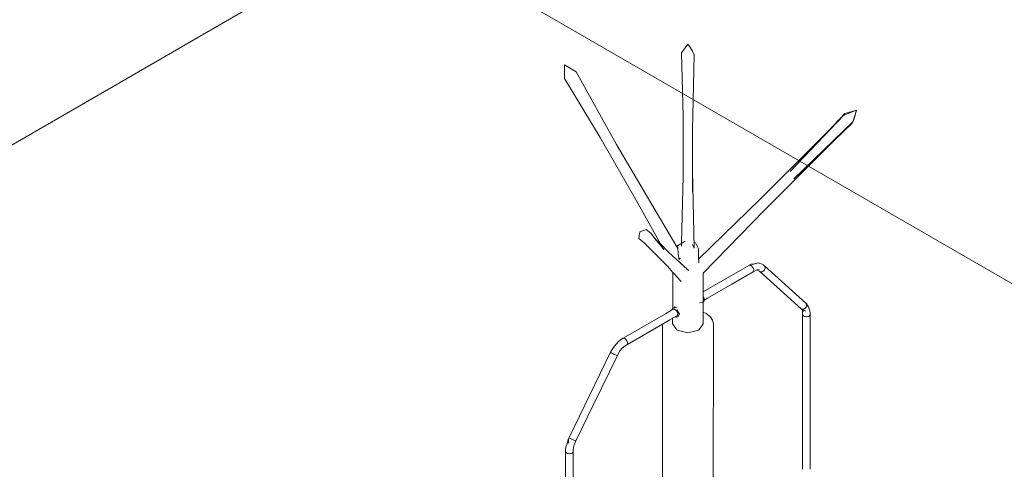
# Model space of a CAD drawing. Header units: millimetres. Extents: x 4477830 to 4478275, y -30323838 to -30323445.
# Tile 85 of 124: x 4478048.55 to 4478053.34, y -30323462.18 to -30323459.99. Entities that reach past the tile are written whole.
import ezdxf

# ---------------------------------------------------------------- set-up
doc = ezdxf.new("R2010")
doc.units = ezdxf.units.MM
for name, color, linetype, lineweight in [('IFC-Parede-Contorno', 42, 'Continuous', 5), ('Nível 1', 7, 'Continuous', 0), ('PR-Captor', 9, 'Continuous', 18)]:
    doc.layers.add(name, color=color, linetype=linetype, lineweight=lineweight)

msp = doc.modelspace()

# ---------------------------------------------------------------- linework, layer by layer
at = {"layer": 'IFC-Parede-Contorno', "color": 8, "lineweight": 5}
msp.add_line((4478050.6035, -30323459.3944), (4478046.8832, -30323461.5423), dxfattribs=at)
at = {"layer": 'Nível 1', "color": 8, "lineweight": 5}
msp.add_line((4478057.4352, -30323463.6188), (4478050.3609, -30323459.5344), dxfattribs=at)
at = {"layer": 'PR-Captor', "color": 251}
for p, q in [((4478051.801, -30323460.1113), (4478051.7698, -30323460.154)), ((4478051.8132, -30323460.1296), (4478051.801, -30323460.1113)), ((4478051.7698, -30323460.154), (4478051.7782, -30323460.4628)), ((4478051.8239, -30323460.1457), (4478051.8132, -30323460.1296)), ((4478051.8322, -30323460.1637), (4478051.8239, -30323460.1457)), ((4478051.8239, -30323460.5292), (4478051.8322, -30323460.1637)), ((4478051.2003, -30323460.2127), (4478051.2016, -30323460.2792)), ((4478051.2573, -30323460.247), (4478051.2003, -30323460.2127)), ((4478051.4533, -30323460.5998), (4478051.2573, -30323460.247)), ((4478051.2016, -30323460.2792), (4478051.3735, -30323460.5655)), ((4478052.5598, -30323460.4571), (4478052.5888, -30323460.4456)), ((4478052.6217, -30323460.4325), (4478052.5636, -30323460.4491)), ((4478052.5888, -30323460.4456), (4478052.6217, -30323460.4325)), ((4478052.6023, -30323460.4892), (4478052.6217, -30323460.4325)), ((4478052.6217, -30323460.4325), (4478052.6039, -30323460.4876)), ((4478052.6122, -30323460.4618), (4478052.6217, -30323460.4325)), ((4478051.7782, -30323460.4628), (4478051.7782, -30323460.7534)), ((4478052.173, -30323460.9185), (4478052.6039, -30323460.4876)), ((4478052.5636, -30323460.4491), (4478052.2989, -30323460.7306)), ((4478052.2989, -30323460.7306), (4478052.5598, -30323460.4571)), ((4478052.6039, -30323460.4876), (4478052.3156, -30323460.7666)), ((4478052.5598, -30323460.4571), (4478052.4974, -30323460.5196)), ((4478052.6002, -30323460.4956), (4478052.6023, -30323460.4892)), ((4478052.6039, -30323460.4876), (4478052.6122, -30323460.4618)), ((4478051.8239, -30323460.7269), (4478051.8239, -30323460.5292)), ((4478052.4974, -30323460.5196), (4478052.152, -30323460.8649)), ((4478052.5116, -30323460.5799), (4478052.6002, -30323460.4956)), ((4478051.3735, -30323460.5655), (4478051.5513, -30323460.8727)), ((4478052.3156, -30323460.7666), (4478052.5116, -30323460.5799)), ((4478051.6203, -30323460.8831), (4478051.4533, -30323460.5998)), ((4478051.8239, -30323460.8289), (4478051.8239, -30323460.7269)), ((4478051.8322, -30323461.1037), (4478051.8239, -30323460.7271)), ((4478051.8239, -30323460.7271), (4478051.8239, -30323460.8289)), ((4478051.7782, -30323460.7534), (4478051.7702, -30323461.0794)), ((4478051.5513, -30323460.8727), (4478051.6679, -30323461.0828)), ((4478052.152, -30323460.8649), (4478051.8532, -30323461.1557)), ((4478051.7515, -30323461.1049), (4478051.6203, -30323460.8831)), ((4478051.8755, -30323461.2241), (4478052.173, -30323460.9185)), ((4478051.5977, -30323461.0126), (4478051.5677, -30323461.0241)), ((4478051.6218, -30323461.0325), (4478051.5977, -30323461.0126)), ((4478051.5677, -30323461.0241), (4478051.5618, -30323461.0555)), ((4478051.5618, -30323461.0555), (4478051.5859, -30323461.0754)), ((4478051.639, -30323461.0539), (4478051.6218, -30323461.0325)), ((4478051.6679, -30323461.0828), (4478051.639, -30323461.0539)), ((4478051.6805, -30323461.1054), (4478051.639, -30323461.0539)), ((4478051.7874, -30323461.0695), (4478051.7501, -30323461.091)), ((4478051.5859, -30323461.0754), (4478051.7014, -30323461.1908)), ((4478051.704, -30323461.1189), (4478051.6679, -30323461.0828)), ((4478051.6841, -30323461.1099), (4478051.6805, -30323461.1054)), ((4478051.6811, -30323461.1065), (4478051.6841, -30323461.1099)), ((4478051.7501, -30323461.091), (4478051.7515, -30323461.1049)), ((4478051.7515, -30323461.1049), (4478051.7539, -30323461.1273)), ((4478051.7702, -30323461.0794), (4478051.7698, -30323461.094)), ((4478051.8239, -30323461.0857), (4478051.8322, -30323461.1037)), ((4478051.8383, -30323461.0773), (4478051.8316, -30323461.0763)), ((4478051.852, -30323461.1068), (4478051.8383, -30323461.0773)), ((4478051.853, -30323461.1486), (4478051.852, -30323461.1068)), ((4478051.707, -30323461.1219), (4478051.704, -30323461.1189)), ((4478051.7998, -30323461.2068), (4478051.707, -30323461.1219)), ((4478051.7539, -30323461.1273), (4478051.7554, -30323461.1412)), ((4478051.7554, -30323461.1412), (4478051.7565, -30323461.1522)), ((4478051.7565, -30323461.1522), (4478051.7572, -30323461.1587)), ((4478051.7572, -30323461.1587), (4478051.7637, -30323461.1513)), ((4478051.8532, -30323461.1557), (4478051.853, -30323461.1486)), ((4478051.8535, -30323461.1652), (4478051.8532, -30323461.1557)), ((4478051.8537, -30323461.1736), (4478051.8535, -30323461.1652)), ((4478051.7014, -30323461.1908), (4478051.7281, -30323461.2208)), ((4478051.7976, -30323461.206), (4478051.8055, -30323461.212)), ((4478051.8055, -30323461.212), (4478051.7998, -30323461.2068)), ((4478052.0661, -30323461.2056), (4478051.8755, -30323461.3157)), ((4478052.0663, -30323461.2055), (4478052.0661, -30323461.2056)), ((4478052.1006, -30323461.1857), (4478052.0663, -30323461.2055)), ((4478052.106, -30323461.1824), (4478052.0991, -30323461.1864)), ((4478052.1055, -30323461.1861), (4478052.1006, -30323461.1857)), ((4478052.1109, -30323461.1892), (4478052.1055, -30323461.1861)), ((4478052.1087, -30323461.1816), (4478052.106, -30323461.1824)), ((4478052.1126, -30323461.1816), (4478052.1087, -30323461.1816)), ((4478052.1159, -30323461.1946), (4478052.1109, -30323461.1892)), ((4478052.1179, -30323461.1809), (4478052.1126, -30323461.1816)), ((4478052.1207, -30323461.1816), (4478052.1126, -30323461.1816)), ((4478052.1136, -30323461.182), (4478052.1207, -30323461.1816)), ((4478052.1195, -30323461.2013), (4478052.1159, -30323461.1946)), ((4478052.1263, -30323461.1798), (4478052.1179, -30323461.1809)), ((4478052.1436, -30323461.1744), (4478052.118, -30323461.1809)), ((4478052.118, -30323461.1809), (4478052.1263, -30323461.1798)), ((4478052.1212, -30323461.2082), (4478052.1195, -30323461.2013)), ((4478052.1206, -30323461.2141), (4478052.1212, -30323461.2082)), ((4478052.1244, -30323461.2142), (4478052.1354, -30323461.2091)), ((4478052.1354, -30323461.2091), (4478052.1362, -30323461.2087)), ((4478052.1354, -30323461.2091), (4478052.137, -30323461.2097)), ((4478052.1362, -30323461.2087), (4478052.1479, -30323461.2071)), ((4478052.137, -30323461.2097), (4478052.146, -30323461.213)), ((4478052.1479, -30323461.2071), (4478052.1387, -30323461.2076)), ((4478052.1503, -30323461.1768), (4478052.1436, -30323461.1744)), ((4478052.1496, -30323461.2143), (4478052.1459, -30323461.2129)), ((4478052.146, -30323461.213), (4478052.1496, -30323461.2143)), ((4478052.146, -30323461.213), (4478052.1502, -30323461.2167)), ((4478052.1575, -30323461.1794), (4478052.1503, -30323461.1768)), ((4478052.1619, -30323461.181), (4478052.1575, -30323461.1794)), ((4478052.1664, -30323461.1826), (4478052.1619, -30323461.181)), ((4478052.1694, -30323461.185), (4478052.1664, -30323461.1826)), ((4478052.1665, -30323461.2156), (4478052.1703, -30323461.2127)), ((4478052.1736, -30323461.1889), (4478052.1694, -30323461.185)), ((4478052.1703, -30323461.2127), (4478052.1734, -30323461.2091)), ((4478052.3747, -30323461.3699), (4478052.1731, -30323461.1883)), ((4478052.1734, -30323461.2091), (4478052.1756, -30323461.2049)), ((4478052.1757, -30323461.1922), (4478052.1736, -30323461.1889)), ((4478052.1756, -30323461.2049), (4478052.1768, -30323461.2005)), ((4478052.1768, -30323461.1962), (4478052.1757, -30323461.1922)), ((4478052.1768, -30323461.2005), (4478052.1768, -30323461.1962)), ((4478051.7281, -30323461.2208), (4478051.7275, -30323461.3221)), ((4478051.7281, -30323461.2208), (4478051.7561, -30323461.2523)), ((4478051.7561, -30323461.2523), (4478051.7583, -30323461.2547)), ((4478051.7583, -30323461.2547), (4478051.76, -30323461.2566)), ((4478051.7618, -30323461.2593), (4478051.76, -30323461.2566)), ((4478051.76, -30323461.2566), (4478051.7675, -30323461.2649)), ((4478051.7675, -30323461.2649), (4478051.7618, -30323461.2593)), ((4478051.8755, -30323461.3157), (4478051.8755, -30323461.2241)), ((4478052.0146, -30323461.2775), (4478052.1179, -30323461.2179)), ((4478052.1174, -30323461.2182), (4478052.1179, -30323461.218)), ((4478052.1179, -30323461.2179), (4478052.1206, -30323461.2141)), ((4478052.1179, -30323461.218), (4478052.1244, -30323461.2142)), ((4478052.1502, -30323461.2167), (4478052.1539, -30323461.2181)), ((4478052.1502, -30323461.2167), (4478052.1516, -30323461.218)), ((4478052.1516, -30323461.218), (4478052.3518, -30323461.3983)), ((4478052.1539, -30323461.2181), (4478052.158, -30323461.2184)), ((4478052.158, -30323461.2184), (4478052.1623, -30323461.2176)), ((4478052.1623, -30323461.2176), (4478052.1665, -30323461.2156)), ((4478051.896, -30323461.346), (4478052.0146, -30323461.2775)), ((4478051.7275, -30323461.3221), (4478051.7272, -30323461.3723)), ((4478051.8755, -30323461.3364), (4478051.8755, -30323461.3157)), ((4478051.8755, -30323461.3567), (4478051.8755, -30323461.3364)), ((4478051.8756, -30323461.3366), (4478051.8755, -30323461.3364)), ((4478051.8768, -30323461.3559), (4478051.8755, -30323461.3567)), ((4478051.8755, -30323461.3578), (4478051.8755, -30323461.3567)), ((4478051.8784, -30323461.3423), (4478051.8756, -30323461.3366)), ((4478051.8801, -30323461.3481), (4478051.8784, -30323461.3423)), ((4478051.8807, -30323461.3537), (4478051.8801, -30323461.3481)), ((4478051.8801, -30323461.3585), (4478051.8806, -30323461.3549)), ((4478051.8806, -30323461.3549), (4478051.8807, -30323461.3537)), ((4478051.8806, -30323461.3549), (4478051.8808, -30323461.3548)), ((4478051.8808, -30323461.3548), (4478051.8819, -30323461.3542)), ((4478051.8819, -30323461.3542), (4478051.8821, -30323461.354)), ((4478051.8821, -30323461.354), (4478051.8836, -30323461.3532)), ((4478051.8836, -30323461.3532), (4478051.886, -30323461.3518)), ((4478051.886, -30323461.3518), (4478051.896, -30323461.346)), ((4478051.7215, -30323461.4046), (4478051.6912, -30323461.4221)), ((4478051.722, -30323461.4008), (4478051.7215, -30323461.4046)), ((4478051.7267, -30323461.4016), (4478051.7215, -30323461.4046)), ((4478051.7237, -30323461.397), (4478051.722, -30323461.4008)), ((4478051.7264, -30323461.3944), (4478051.7237, -30323461.397)), ((4478051.727, -30323461.3943), (4478051.7264, -30323461.3944)), ((4478051.727, -30323461.4015), (4478051.7267, -30323461.4016)), ((4478051.7271, -30323461.3869), (4478051.727, -30323461.3895)), ((4478051.727, -30323461.3895), (4478051.727, -30323461.3939)), ((4478051.73, -30323461.3933), (4478051.727, -30323461.3943)), ((4478051.727, -30323461.3939), (4478051.727, -30323461.3939)), ((4478051.727, -30323461.3939), (4478051.727, -30323461.3943)), ((4478051.727, -30323461.3943), (4478051.727, -30323461.3943)), ((4478051.731, -30323461.3991), (4478051.727, -30323461.4015)), ((4478051.7272, -30323461.3723), (4478051.7271, -30323461.3869)), ((4478051.7339, -30323461.3927), (4478051.73, -30323461.3933)), ((4478051.7325, -30323461.3992), (4478051.731, -30323461.3991)), ((4478051.7341, -30323461.3993), (4478051.7325, -30323461.3992)), ((4478051.7375, -30323461.388), (4478051.7339, -30323461.3927)), ((4478051.7361, -30323461.3923), (4478051.7339, -30323461.3927)), ((4478051.736, -30323461.3994), (4478051.7341, -30323461.3993)), ((4478051.7414, -30323461.4025), (4478051.736, -30323461.3994)), ((4478051.7361, -30323461.3923), (4478051.7375, -30323461.388)), ((4478051.74, -30323461.3916), (4478051.7361, -30323461.3923)), ((4478051.7483, -30323461.3901), (4478051.74, -30323461.3916)), ((4478051.7463, -30323461.4079), (4478051.7414, -30323461.4025)), ((4478051.7509, -30323461.4086), (4478051.7473, -30323461.4033)), ((4478051.7473, -30323461.4033), (4478051.7599, -30323461.4234)), ((4478051.8567, -30323461.3687), (4478051.872, -30323461.366)), ((4478051.8755, -30323461.3649), (4478051.8755, -30323461.3578)), ((4478051.8755, -30323461.3654), (4478051.8755, -30323461.3649)), ((4478051.8755, -30323461.3649), (4478051.8756, -30323461.3649)), ((4478051.8755, -30323461.389), (4478051.8755, -30323461.3654)), ((4478051.8755, -30323461.4103), (4478051.8755, -30323461.389)), ((4478051.8756, -30323461.3649), (4478051.8784, -30323461.3623)), ((4478051.8784, -30323461.3623), (4478051.8801, -30323461.3585)), ((4478052.3518, -30323461.3983), (4478052.3579, -30323461.4)), ((4478052.3518, -30323461.3983), (4478052.356, -30323461.4021)), ((4478052.3575, -30323461.4027), (4478052.356, -30323461.4021)), ((4478052.356, -30323461.4021), (4478052.3577, -30323461.4047)), ((4478052.356, -30323461.4021), (4478052.3597, -30323461.4035)), ((4478052.3748, -30323461.4097), (4478052.3575, -30323461.4027)), ((4478052.3577, -30323461.4047), (4478052.3622, -30323461.4116)), ((4478052.3577, -30323461.4047), (4478052.3589, -30323461.4176)), ((4478052.3579, -30323461.4), (4478052.3648, -30323461.3988)), ((4478052.3597, -30323461.4035), (4478052.3748, -30323461.4097)), ((4478052.3648, -30323461.3988), (4478052.3712, -30323461.3949)), ((4478052.3712, -30323461.3949), (4478052.376, -30323461.389)), ((4478052.3779, -30323461.3753), (4478052.3747, -30323461.3699)), ((4478052.3795, -30323461.3743), (4478052.3753, -30323461.3704)), ((4478052.376, -30323461.389), (4478052.3784, -30323461.3821)), ((4478052.3784, -30323461.3821), (4478052.3779, -30323461.3753)), ((4478052.3816, -30323461.3776), (4478052.3795, -30323461.3743)), ((4478052.3817, -30323461.3779), (4478052.3816, -30323461.3776)), ((4478052.3826, -30323461.3813), (4478052.3817, -30323461.3779)), ((4478052.382, -30323461.3803), (4478052.3826, -30323461.3859)), ((4478052.3827, -30323461.3814), (4478052.3826, -30323461.3813)), ((4478052.3827, -30323461.3816), (4478052.3826, -30323461.3813)), ((4478052.3826, -30323461.3859), (4478052.3827, -30323461.3816)), ((4478052.3867, -30323461.3877), (4478052.3827, -30323461.3814)), ((4478052.3943, -30323461.4072), (4478052.3867, -30323461.3877)), ((4478051.6912, -30323461.4221), (4478051.4862, -30323461.5405)), ((4478051.6766, -30323461.4727), (4478051.7126, -30323461.4519)), ((4478051.6912, -30323461.4221), (4478051.6912, -30323461.4221)), ((4478051.7126, -30323461.4519), (4478051.7245, -30323461.4451)), ((4478051.7126, -30323461.4519), (4478051.7126, -30323461.4519)), ((4478051.7126, -30323461.4519), (4478051.7126, -30323461.4519)), ((4478051.7245, -30323461.4451), (4478051.7267, -30323461.4438)), ((4478051.7267, -30323461.4438), (4478051.7266, -30323461.4624)), ((4478051.7267, -30323461.4438), (4478051.7383, -30323461.4371)), ((4478051.7383, -30323461.4371), (4478051.7399, -30323461.4362)), ((4478051.7399, -30323461.4362), (4478051.7414, -30323461.4353)), ((4478051.7399, -30323461.4362), (4478051.7432, -30323461.4376)), ((4478051.7414, -30323461.4353), (4478051.7483, -30323461.4313)), ((4478051.7432, -30323461.4376), (4478051.7439, -30323461.4376)), ((4478051.7439, -30323461.4376), (4478051.7473, -30323461.438)), ((4478051.7499, -30323461.4147), (4478051.7463, -30323461.4079)), ((4478051.7473, -30323461.438), (4478051.7509, -30323461.4369)), ((4478051.7483, -30323461.4313), (4478051.7488, -30323461.4306)), ((4478051.7488, -30323461.4306), (4478051.7497, -30323461.4293)), ((4478051.7497, -30323461.4293), (4478051.751, -30323461.4274)), ((4478051.7516, -30323461.4216), (4478051.7499, -30323461.4147)), ((4478051.7599, -30323461.4234), (4478051.7509, -30323461.4086)), ((4478051.7509, -30323461.4369), (4478051.7537, -30323461.4343)), ((4478051.751, -30323461.4274), (4478051.7516, -30323461.4216)), ((4478051.7537, -30323461.4343), (4478051.7599, -30323461.4234)), ((4478051.8755, -30323461.4145), (4478051.8755, -30323461.4103)), ((4478051.8755, -30323461.4713), (4478051.8755, -30323461.4145)), ((4478051.889, -30323461.4205), (4478051.8755, -30323461.4145)), ((4478051.9039, -30323461.4317), (4478051.889, -30323461.4205)), ((4478051.9088, -30323461.4354), (4478051.9039, -30323461.4317)), ((4478051.9212, -30323461.4527), (4478051.9088, -30323461.4354)), ((4478051.9255, -30323461.4713), (4478051.9212, -30323461.4527)), ((4478052.3589, -30323461.4176), (4478052.3589, -30323461.4256)), ((4478052.3589, -30323461.4256), (4478052.359, -30323461.4259)), ((4478052.359, -30323461.425), (4478052.359, -30323462.1773)), ((4478052.359, -30323461.4259), (4478052.3595, -30323461.4283)), ((4478052.3595, -30323461.4283), (4478052.36, -30323461.4289)), ((4478052.36, -30323461.4289), (4478052.3614, -30323461.4309)), ((4478052.3614, -30323461.4309), (4478052.3643, -30323461.4331)), ((4478052.3643, -30323461.4331), (4478052.3681, -30323461.4347)), ((4478052.3681, -30323461.4347), (4478052.3725, -30323461.4358)), ((4478052.3725, -30323461.4358), (4478052.3773, -30323461.4362)), ((4478052.3773, -30323461.4362), (4478052.382, -30323461.4358)), ((4478052.382, -30323461.4358), (4478052.3865, -30323461.4347)), ((4478052.3865, -30323461.4347), (4478052.3903, -30323461.4331)), ((4478052.3903, -30323461.4331), (4478052.3932, -30323461.4309)), ((4478052.3932, -30323461.4309), (4478052.395, -30323461.4283)), ((4478052.3957, -30323461.4176), (4478052.3943, -30323461.4072)), ((4478052.395, -30323461.4283), (4478052.3955, -30323461.4263)), ((4478052.3955, -30323461.4263), (4478052.3957, -30323461.4255)), ((4478052.3955, -30323462.1774), (4478052.3955, -30323461.4263)), ((4478052.3957, -30323461.4255), (4478052.3957, -30323461.4176)), ((4478051.5035, -30323461.5726), (4478051.6766, -30323461.4727)), ((4478051.6766, -30323461.4727), (4478051.6767, -30323461.5338)), ((4478051.7266, -30323461.4624), (4478051.7265, -30323461.4713)), ((4478051.7265, -30323461.4713), (4478051.732, -30323461.4789)), ((4478051.732, -30323461.4789), (4478051.7374, -30323461.4865)), ((4478051.7374, -30323461.4865), (4478051.7429, -30323461.4941)), ((4478051.7429, -30323461.4941), (4478051.7483, -30323461.5017)), ((4478051.8537, -30323461.5017), (4478051.8592, -30323461.4941)), ((4478051.8592, -30323461.4941), (4478051.8646, -30323461.4865)), ((4478051.8646, -30323461.4865), (4478051.8701, -30323461.4789)), ((4478051.8701, -30323461.4789), (4478051.8755, -30323461.4713)), ((4478051.9244, -30323462.4398), (4478051.9255, -30323461.4713)), ((4478051.4777, -30323461.5451), (4478051.4642, -30323461.5557)), ((4478051.4846, -30323461.5411), (4478051.4777, -30323461.5451)), ((4478051.4873, -30323461.5403), (4478051.4846, -30323461.5411)), ((4478051.4905, -30323461.5406), (4478051.4873, -30323461.5403)), ((4478051.4938, -30323461.542), (4478051.4905, -30323461.5406)), ((4478051.4972, -30323461.5445), (4478051.4938, -30323461.542)), ((4478051.5003, -30323461.5478), (4478051.4972, -30323461.5445)), ((4478051.503, -30323461.5517), (4478051.5003, -30323461.5478)), ((4478051.6767, -30323461.5338), (4478051.6775, -30323462.4756)), ((4478051.7483, -30323461.5017), (4478051.7615, -30323461.5049)), ((4478051.7615, -30323461.5049), (4478051.7747, -30323461.508)), ((4478051.7747, -30323461.508), (4478051.7879, -30323461.5112)), ((4478051.7879, -30323461.5112), (4478051.801, -30323461.5143)), ((4478051.801, -30323461.5143), (4478051.8142, -30323461.5112)), ((4478051.8142, -30323461.5112), (4478051.8274, -30323461.508)), ((4478051.8274, -30323461.508), (4478051.8405, -30323461.5049)), ((4478051.8405, -30323461.5049), (4478051.8537, -30323461.5017)), ((4478051.442, -30323461.5807), (4478051.4296, -30323461.5996)), ((4478051.4555, -30323461.5668), (4478051.442, -30323461.5807)), ((4478051.4642, -30323461.5557), (4478051.4555, -30323461.5668)), ((4478051.4702, -30323461.6023), (4478051.4807, -30323461.5893)), ((4478051.4807, -30323461.5893), (4478051.4961, -30323461.5769)), ((4478051.4961, -30323461.5769), (4478051.503, -30323461.5729)), ((4478051.5051, -30323461.556), (4478051.503, -30323461.5517)), ((4478051.503, -30323461.5729), (4478051.5031, -30323461.5729)), ((4478051.5031, -30323461.5729), (4478051.5051, -30323461.571)), ((4478051.5064, -30323461.5604), (4478051.5051, -30323461.556)), ((4478051.5051, -30323461.571), (4478051.5064, -30323461.5682)), ((4478051.5068, -30323461.5645), (4478051.5064, -30323461.5604)), ((4478051.5064, -30323461.5682), (4478051.5068, -30323461.5645)), ((4478051.4251, -30323461.6087), (4478051.2237, -30323462.0227)), ((4478051.3422, -30323461.8626), (4478051.4582, -30323461.6243)), ((4478051.4253, -30323461.6083), (4478051.4251, -30323461.6087)), ((4478051.4295, -30323461.6001), (4478051.4253, -30323461.6088)), ((4478051.4253, -30323461.6088), (4478051.4263, -30323461.6099)), ((4478051.4263, -30323461.6099), (4478051.4284, -30323461.6113)), ((4478051.4284, -30323461.6113), (4478051.4314, -30323461.6132)), ((4478051.4296, -30323461.5996), (4478051.4295, -30323461.6001)), ((4478051.4314, -30323461.6132), (4478051.4352, -30323461.6152)), ((4478051.4352, -30323461.6152), (4478051.4393, -30323461.6174)), ((4478051.4393, -30323461.6174), (4478051.4436, -30323461.6195)), ((4478051.4436, -30323461.6195), (4478051.4478, -30323461.6213)), ((4478051.4478, -30323461.6213), (4478051.4516, -30323461.6229)), ((4478051.4516, -30323461.6229), (4478051.4547, -30323461.624)), ((4478051.4547, -30323461.624), (4478051.4569, -30323461.6246)), ((4478051.4569, -30323461.6246), (4478051.4572, -30323461.6246)), ((4478051.4572, -30323461.6246), (4478051.458, -30323461.6247)), ((4478051.458, -30323461.6247), (4478051.4623, -30323461.6159)), ((4478051.458, -30323461.6247), (4478051.458, -30323461.6247)), ((4478051.4623, -30323461.6159), (4478051.4702, -30323461.6023)), ((4478051.2566, -30323462.0387), (4478051.3422, -30323461.8626)), ((4478051.2236, -30323462.0232), (4478051.2195, -30323462.0318)), ((4478051.2237, -30323462.0227), (4478051.2241, -30323462.0238)), ((4478051.2241, -30323462.0238), (4478051.2274, -30323462.0261)), ((4478051.2274, -30323462.0261), (4478051.2327, -30323462.0292)), ((4478051.2078, -30323462.0675), (4478051.2064, -30323462.0829)), ((4478051.213, -30323462.053), (4478051.2078, -30323462.0675)), ((4478051.2191, -30323462.0325), (4478051.213, -30323462.053)), ((4478051.2194, -30323462.0317), (4478051.2191, -30323462.0325)), ((4478051.2195, -30323462.0318), (4478051.2194, -30323462.0315)), ((4478051.2194, -30323462.0315), (4478051.2194, -30323462.0317)), ((4478051.2195, -30323462.0318), (4478051.2194, -30323462.032)), ((4478051.2194, -30323462.032), (4478051.2201, -30323462.0511)), ((4478051.2201, -30323462.0511), (4478051.2195, -30323462.0318)), ((4478051.2327, -30323462.0292), (4478051.2394, -30323462.0326)), ((4478051.2394, -30323462.0326), (4478051.2462, -30323462.0357)), ((4478051.2432, -30323462.0829), (4478051.2443, -30323462.0711)), ((4478051.2443, -30323462.0711), (4478051.2475, -30323462.0592)), ((4478051.2462, -30323462.0357), (4478051.2519, -30323462.038)), ((4478051.2475, -30323462.0592), (4478051.2522, -30323462.0478)), ((4478051.2519, -30323462.038), (4478051.2556, -30323462.039)), ((4478051.2522, -30323462.0478), (4478051.2564, -30323462.039)), ((4478051.2556, -30323462.039), (4478051.2566, -30323462.0387)), ((4478051.2566, -30323462.0387), (4478051.2566, -30323462.0387)), ((4478051.2064, -30323462.0829), (4478051.2064, -30323462.0909)), ((4478051.2064, -30323462.0904), (4478051.2064, -30323462.8426)), ((4478051.2064, -30323462.0909), (4478051.2064, -30323462.091)), ((4478051.2064, -30323462.091), (4478051.207, -30323462.0937)), ((4478051.207, -30323462.0937), (4478051.2089, -30323462.0962)), ((4478051.2089, -30323462.0962), (4478051.2118, -30323462.0984)), ((4478051.2118, -30323462.0984), (4478051.2156, -30323462.1001)), ((4478051.2156, -30323462.1001), (4478051.22, -30323462.1012)), ((4478051.22, -30323462.1012), (4478051.2248, -30323462.1015)), ((4478051.2248, -30323462.1015), (4478051.2295, -30323462.1012)), ((4478051.2295, -30323462.1012), (4478051.234, -30323462.1001)), ((4478051.234, -30323462.1001), (4478051.2378, -30323462.0984)), ((4478051.2378, -30323462.0984), (4478051.2407, -30323462.0962)), ((4478051.2407, -30323462.0962), (4478051.2425, -30323462.0937)), ((4478051.2425, -30323462.0937), (4478051.2429, -30323462.092)), ((4478051.2429, -30323462.092), (4478051.2432, -30323462.0909)), ((4478051.2429, -30323462.8425), (4478051.2429, -30323462.092)), ((4478051.2432, -30323462.0909), (4478051.2432, -30323462.0829))]:
    msp.add_line(p, q, dxfattribs=at)

doc.saveas('drawing.dxf')
